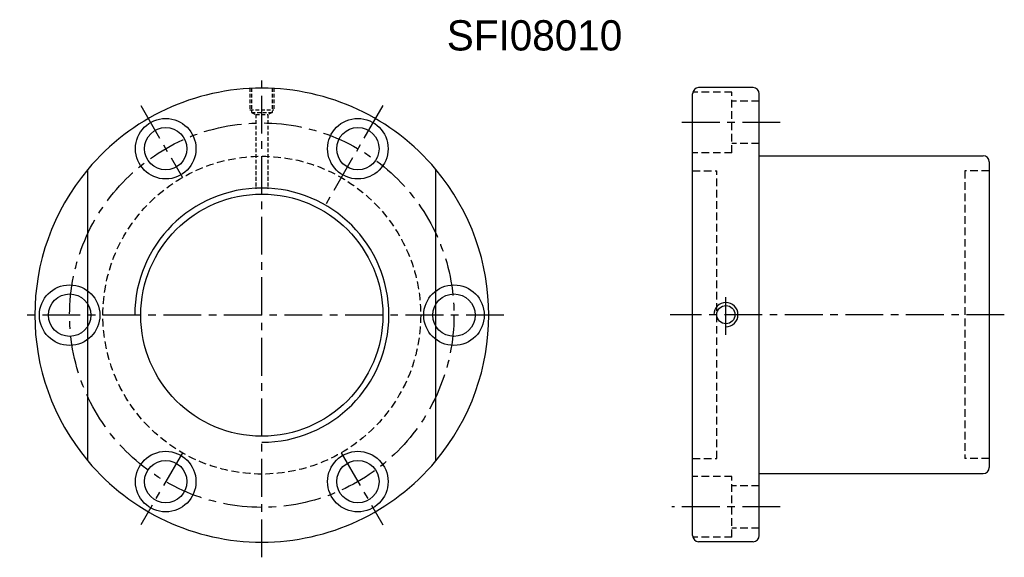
# Model space of a CAD drawing. Extents: x 48 to 373, y 100 to 278.
import ezdxf

# ---------------------------------------------------------------- set-up
doc = ezdxf.new("R2010")
doc.units = 0
doc.header["$MEASUREMENT"] = 0
doc.linetypes.add('CENTER', pattern=[2, 1.25, -0.25, 0.25, -0.25])
doc.linetypes.add('HIDDEN', pattern=[0.375, 0.25, -0.125])
for name, color, linetype in [('CEN', 1, 'CENTER'), ('DIM', 4, 'CONTINUOUS'), ('HID', 2, 'HIDDEN'), ('OUT', 3, 'CONTINUOUS')]:
    doc.layers.add(name, color=color, linetype=linetype)

msp = doc.modelspace()

# ---------------------------------------------------------------- linework, layer by layer
at = {"layer": 'CEN', "color": 7, "ltscale": 10}
for p, q in [((127.98, 100.38), (127.98, 260.38)), ((87.98, 249.66), (101.73, 225.84)), ((167.98, 249.66), (148.68, 216.23)), ((299.3, 244.04), (265.14, 244.04)), ((281.32, 173.87), (281.32, 187.9)), ((207.98, 180.38), (47.98, 180.38)), ((373.32, 180.54), (262.87, 180.54)), ((101.73, 134.91), (87.98, 111.1)), ((154.23, 134.91), (167.98, 111.1)), ((299.3, 117.04), (263.42, 117.04))]:
    msp.add_line(p, q, dxfattribs=at)
msp.add_circle((127.98, 180.38), 63.5, dxfattribs=at)
at = {"layer": 'DIM', "color": 7}
for centre, radius in [((127.98, 180.38), 40), ((64.48, 180.38), 10), ((191.48, 180.38), 10), ((64.48, 180.38), 7), ((191.48, 180.38), 7)]:
    msp.add_circle(centre, radius, dxfattribs=at)
for radius, start, end in [(75, 140.0555, 219.9445), (75, 320.0555, 39.9445), (42, 270, 180)]:
    msp.add_arc((127.98, 180.38), radius, start, end, dxfattribs=at)
at = {"layer": 'DIM', "color": 7, "ltscale": 5}
msp.add_arc((281.32, 180.54), 4, 270, 180, dxfattribs=at)
at = {"layer": 'HID', "color": 7, "ltscale": 5}
for p, q in [((123.98, 255.38), (123.98, 248.18)), ((124.58, 255.38), (124.58, 247.38)), ((131.38, 255.38), (131.38, 247.38)), ((131.98, 255.38), (131.98, 248.18)), ((123.98, 248.18), (131.98, 248.18)), ((124.58, 247.38), (125.98, 246.68)), ((124.58, 247.38), (131.38, 247.38)), ((131.38, 247.38), (129.98, 246.68)), ((125.98, 246.68), (129.98, 246.68)), ((125.98, 246.68), (125.98, 222.17)), ((129.98, 246.68), (129.98, 222.17))]:
    msp.add_line(p, q, dxfattribs=at)
at = {"layer": 'HID', "color": 7, "ltscale": 10}
for p, q in [((283.32, 254.04), (270.38, 254.04)), ((283.32, 234.04), (283.32, 254.04)), ((292.32, 251.04), (283.32, 251.04)), ((292.32, 237.04), (283.32, 237.04)), ((283.32, 234.04), (270.32, 234.04)), ((270.32, 228.04), (278.32, 228.04)), ((278.32, 133.04), (278.32, 228.04)), ((368.32, 228.04), (360.32, 228.04)), ((360.32, 228.04), (360.32, 133.04)), ((270.32, 133.04), (278.32, 133.04)), ((368.32, 133.04), (360.32, 133.04)), ((283.32, 127.04), (270.38, 127.04)), ((283.32, 107.04), (283.32, 127.04)), ((292.32, 124.04), (283.32, 124.04)), ((292.32, 110.04), (283.32, 110.04)), ((283.32, 107.04), (270.32, 107.04))]:
    msp.add_line(p, q, dxfattribs=at)
msp.add_circle((127.98, 180.38), 52.5, dxfattribs=at)
at = {"layer": 'OUT', "color": 7, "ltscale": 10}
for p, q in [((290.32, 255.54), (272.32, 255.54)), ((270.32, 107.54), (270.32, 253.54)), ((292.32, 107.54), (292.32, 253.54)), ((292.32, 233.04), (366.32, 233.04)), ((368.32, 231.04), (368.32, 130.04)), ((70.48, 132.23), (70.48, 228.53)), ((185.48, 132.23), (185.48, 228.53)), ((292.32, 128.04), (366.32, 128.04)), ((290.32, 105.54), (272.32, 105.54))]:
    msp.add_line(p, q, dxfattribs=at)
at = {"layer": 'OUT', "color": 7}
for centre, radius in [((96.23, 235.37), 10), ((159.73, 235.37), 10), ((96.23, 235.37), 7), ((159.73, 235.37), 7), ((96.23, 125.39), 10), ((159.73, 125.39), 10), ((96.23, 125.39), 7), ((159.73, 125.39), 7)]:
    msp.add_circle(centre, radius, dxfattribs=at)
at = {"layer": 'OUT', "color": 7, "ltscale": 10}
msp.add_circle((281.32, 180.54), 3, dxfattribs=at)
at = {"layer": 'OUT', "color": 7}
for start, end in [(39.9445, 140.0555), (219.9445, 320.0555)]:
    msp.add_arc((127.98, 180.38), 75, start, end, dxfattribs=at)
at = {"layer": 'OUT', "color": 7, "ltscale": 10}
for centre, start, end in [((272.32, 253.54), 90, 180), ((290.32, 253.54), 0, 90), ((366.32, 231.04), 0, 90), ((366.32, 130.04), 270, 0), ((272.32, 107.54), 180, 270), ((290.32, 107.54), 270, 0)]:
    msp.add_arc(centre, 2, start, end, dxfattribs=at)

# ---------------------------------------------------------------- texts
at = {"layer": 'DIM', "color": 7}
msp.add_text('SFI08010', height=10, dxfattribs=at).set_placement((189.1, 267.82))

doc.saveas('drawing.dxf')
